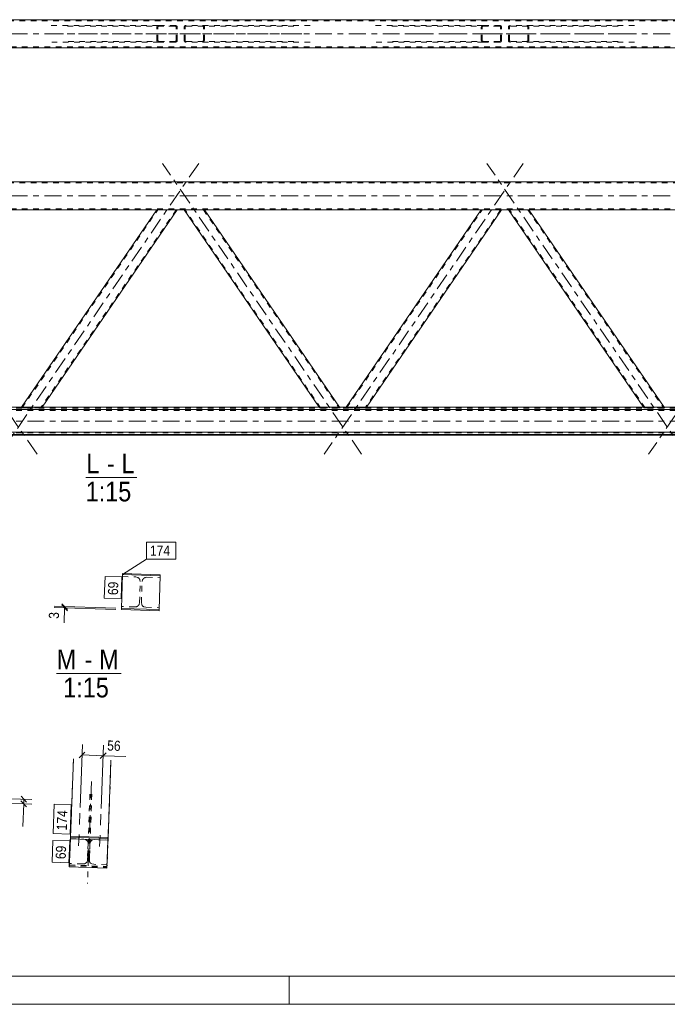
# Model space of a CAD drawing. Header units: millimetres. Extents: x 0 to 914, y 0 to 420.
# Tile 3 of 16: x 236 to 351, y 0 to 175. Entities that reach past the tile are written whole.
import ezdxf

# ---------------------------------------------------------------- set-up
doc = ezdxf.new("R2010")
doc.units = ezdxf.units.MM
for name, pattern in [('XKITLINE00', [0]), ('XKITLINE01', [4, 1, -1, 1, -1]), ('XKITLINE02', [4, 2, -2]), ('XKITLINE03', [6, 3, -1, 1, -1])]:
    doc.linetypes.add(name, pattern=pattern)
for name, color, linetype, lineweight in [('Arkusz rysunku', 3, 'Continuous', 0), ('Element', 2, 'Continuous', 0), ('Inny typ obiektu', 7, 'Continuous', 0), ('Wymiar', 4, 'Continuous', 0), ('Znak elementu', 2, 'Continuous', 0), ('Śruba', 3, 'Continuous', 0)]:
    doc.layers.add(name, color=color, linetype=linetype, lineweight=lineweight)
doc.styles.add('ARIAL', font='ARIAL.TTF')

msp = doc.modelspace()

# ---------------------------------------------------------------- linework, layer by layer
at = {"layer": 'Arkusz rysunku', "linetype": 'XKITLINE00', "lineweight": 0}
for p, q in [((5, 5), (909, 5)), ((284, 0), (284, 5)), ((0, 0), (914, 0))]:
    msp.add_line(p, q, dxfattribs=at)
at = {"layer": 'Element', "linetype": 'XKITLINE00', "lineweight": 0}
for p, q in [((617.17, 174.76), (142.62, 174.76)), ((142.62, 169.76), (617.17, 169.76)), ((142.62, 146.01), (617.17, 146.01)), ((609.55, 141.01), (150.23, 141.01)), ((260.52, 141.01), (236.54, 105.96)), ((264.16, 141.01), (240.18, 105.96)), ((289.35, 105.96), (265.37, 141.01)), ((292.98, 105.96), (269, 141.01)), ((318.09, 141.01), (294.11, 105.96)), ((321.72, 141.01), (297.74, 105.96)), ((346.91, 105.96), (322.93, 141.01)), ((350.55, 105.96), (326.57, 141.01)), ((109.58, 105.56), (658.28, 105.56)), ((125.78, 105.96), (658.28, 105.96)), ((109.58, 101.56), (658.28, 101.56)), ((109.58, 101.16), (658.28, 101.16)), ((109.58, 101.01), (658.28, 101.01)), ((254.28, 70.26), (254.47, 76.26)), ((261.14, 76.25), (254.47, 76.46)), ((254.47, 76.46), (254.47, 76.26)), ((254.47, 76.26), (261.13, 76.05)), ((261.13, 76.05), (260.94, 70.05)), ((261.14, 76.25), (261.13, 76.05)), ((254.28, 70.26), (254.27, 70.06)), ((254.27, 70.06), (260.94, 69.85)), ((260.94, 70.05), (254.28, 70.26)), ((260.94, 70.05), (260.94, 69.85)), ((245.75, 43.56), (245.22, 29.68)), ((252.41, 43.31), (251.89, 29.43)), ((245.23, 29.85), (251.89, 29.59)), ((245.21, 29.38), (245.02, 24.43)), ((245.22, 29.68), (245.21, 29.38)), ((245.21, 29.38), (251.87, 29.13)), ((251.89, 29.43), (245.22, 29.68)), ((251.87, 29.13), (251.69, 24.18)), ((251.87, 29.13), (251.89, 29.43)), ((245.02, 24.43), (251.69, 24.18))]:
    msp.add_line(p, q, dxfattribs=at)
at = {"layer": 'Element', "linetype": 'XKITLINE01', "lineweight": 0}
for p, q in [((617.17, 174.56), (142.62, 174.56)), ((241.79, 173.76), (260.89, 173.76)), ((244.7, 173.61), (263.79, 173.61)), ((260.55, 173.58), (260.52, 173.46)), ((260.52, 171.06), (260.52, 173.46)), ((260.63, 173.68), (260.55, 173.58)), ((260.75, 173.74), (260.63, 173.68)), ((260.7, 173.46), (260.72, 173.52)), ((260.71, 171.06), (260.7, 173.46)), ((260.72, 173.52), (260.76, 173.57)), ((260.89, 173.76), (260.75, 173.74)), ((260.76, 173.57), (260.82, 173.6)), ((260.82, 173.6), (260.89, 173.61)), ((260.89, 173.76), (263.79, 173.76)), ((263.79, 173.61), (260.89, 173.61)), ((263.93, 173.74), (263.79, 173.76)), ((263.79, 173.61), (263.86, 173.6)), ((263.86, 173.6), (263.92, 173.57)), ((263.92, 173.57), (263.96, 173.52)), ((264.05, 173.68), (263.93, 173.74)), ((263.96, 173.52), (263.98, 173.46)), ((263.98, 171.06), (263.98, 173.46)), ((264.13, 173.58), (264.05, 173.68)), ((264.16, 173.46), (264.13, 173.58)), ((264.16, 171.06), (264.16, 173.46)), ((265.4, 173.58), (265.37, 173.46)), ((265.37, 171.06), (265.37, 173.46)), ((265.47, 173.68), (265.4, 173.58)), ((265.59, 173.74), (265.47, 173.68)), ((265.55, 173.46), (265.56, 173.52)), ((265.55, 171.06), (265.55, 173.46)), ((265.56, 173.52), (265.6, 173.57)), ((265.73, 173.76), (265.59, 173.74)), ((265.6, 173.57), (265.66, 173.6)), ((265.66, 173.6), (265.73, 173.61)), ((287.74, 173.76), (265.73, 173.76)), ((284.83, 173.61), (265.73, 173.61)), ((268.78, 173.74), (268.64, 173.76)), ((268.64, 173.61), (268.71, 173.6)), ((268.71, 173.6), (268.77, 173.57)), ((268.77, 173.57), (268.81, 173.52)), ((268.9, 173.68), (268.78, 173.74)), ((268.81, 173.52), (268.82, 173.46)), ((268.82, 171.06), (268.82, 173.46)), ((268.98, 173.58), (268.9, 173.68)), ((269, 173.46), (268.98, 173.58)), ((269, 171.06), (269, 173.46)), ((299.36, 173.76), (318.45, 173.76)), ((302.26, 173.61), (321.36, 173.61)), ((318.12, 173.58), (318.09, 173.46)), ((318.09, 171.06), (318.09, 173.46)), ((318.2, 173.68), (318.12, 173.58)), ((318.31, 173.74), (318.2, 173.68)), ((318.27, 173.46), (318.28, 173.52)), ((318.27, 171.06), (318.27, 173.46)), ((318.28, 173.52), (318.32, 173.57)), ((318.45, 173.76), (318.31, 173.74)), ((318.32, 173.57), (318.38, 173.6)), ((318.38, 173.6), (318.45, 173.61)), ((318.45, 173.76), (321.36, 173.76)), ((321.36, 173.61), (318.45, 173.61)), ((321.5, 173.74), (321.36, 173.76)), ((321.36, 173.61), (321.43, 173.6)), ((321.43, 173.6), (321.49, 173.57)), ((321.49, 173.57), (321.53, 173.52)), ((321.62, 173.68), (321.5, 173.74)), ((321.53, 173.52), (321.54, 173.46)), ((321.54, 171.06), (321.54, 173.46)), ((321.7, 173.58), (321.62, 173.68)), ((321.72, 173.46), (321.7, 173.58)), ((321.72, 171.06), (321.72, 173.46)), ((322.96, 173.58), (322.93, 173.46)), ((322.93, 171.06), (322.93, 173.46)), ((323.04, 173.68), (322.96, 173.58)), ((323.16, 173.74), (323.04, 173.68)), ((323.12, 173.46), (323.13, 173.52)), ((323.12, 171.06), (323.12, 173.46)), ((323.13, 173.52), (323.17, 173.57)), ((323.3, 173.76), (323.16, 173.74)), ((323.17, 173.57), (323.23, 173.6)), ((323.23, 173.6), (323.3, 173.61)), ((345.3, 173.76), (323.3, 173.76)), ((342.39, 173.61), (323.3, 173.61)), ((326.34, 173.74), (326.21, 173.76)), ((326.21, 173.61), (326.27, 173.6)), ((326.27, 173.6), (326.33, 173.57)), ((326.33, 173.57), (326.37, 173.52)), ((326.46, 173.68), (326.34, 173.74)), ((326.37, 173.52), (326.39, 173.46)), ((326.39, 171.06), (326.39, 173.46)), ((326.54, 173.58), (326.46, 173.68)), ((326.57, 173.46), (326.54, 173.58)), ((326.57, 171.06), (326.57, 173.46)), ((142.62, 169.96), (617.17, 169.96)), ((260.89, 170.76), (241.79, 170.76)), ((263.8, 170.91), (244.7, 170.91)), ((260.52, 171.06), (260.55, 170.95)), ((260.55, 170.95), (260.63, 170.85)), ((260.63, 170.85), (260.75, 170.79)), ((260.72, 171.01), (260.71, 171.06)), ((260.76, 170.96), (260.72, 171.01)), ((260.75, 170.79), (260.89, 170.76)), ((260.82, 170.93), (260.76, 170.96)), ((260.89, 170.91), (260.82, 170.93)), ((260.89, 170.91), (263.8, 170.91)), ((263.8, 170.76), (260.89, 170.76)), ((263.86, 170.93), (263.8, 170.91)), ((263.8, 170.76), (263.93, 170.79)), ((263.92, 170.96), (263.86, 170.93)), ((263.96, 171.01), (263.92, 170.96)), ((263.93, 170.79), (264.05, 170.85)), ((263.98, 171.06), (263.96, 171.01)), ((264.05, 170.85), (264.13, 170.95)), ((264.13, 170.95), (264.16, 171.06)), ((265.37, 171.06), (265.39, 170.95)), ((265.39, 170.95), (265.47, 170.85)), ((265.47, 170.85), (265.59, 170.79)), ((265.56, 171.01), (265.55, 171.06)), ((265.6, 170.96), (265.56, 171.01)), ((265.59, 170.79), (265.73, 170.76)), ((265.66, 170.93), (265.6, 170.96)), ((265.73, 170.91), (265.66, 170.93)), ((284.83, 170.91), (265.73, 170.91)), ((287.74, 170.76), (265.73, 170.76)), ((268.71, 170.93), (268.64, 170.91)), ((268.64, 170.76), (268.78, 170.79)), ((268.77, 170.96), (268.71, 170.93)), ((268.81, 171.01), (268.77, 170.96)), ((268.78, 170.79), (268.9, 170.85)), ((268.82, 171.06), (268.81, 171.01)), ((268.9, 170.85), (268.97, 170.95)), ((268.97, 170.95), (269, 171.06)), ((318.45, 170.76), (299.36, 170.76)), ((321.36, 170.91), (302.26, 170.91)), ((318.09, 171.06), (318.12, 170.95)), ((318.12, 170.95), (318.2, 170.85)), ((318.2, 170.85), (318.31, 170.79)), ((318.29, 171.01), (318.27, 171.06)), ((318.32, 170.96), (318.29, 171.01)), ((318.31, 170.79), (318.45, 170.76)), ((318.38, 170.93), (318.32, 170.96)), ((318.45, 170.91), (318.38, 170.93)), ((318.45, 170.91), (321.36, 170.91)), ((321.36, 170.76), (318.45, 170.76)), ((321.43, 170.93), (321.36, 170.91)), ((321.36, 170.76), (321.5, 170.79)), ((321.49, 170.96), (321.43, 170.93)), ((321.53, 171.01), (321.49, 170.96)), ((321.5, 170.79), (321.62, 170.85)), ((321.54, 171.06), (321.53, 171.01)), ((321.62, 170.85), (321.7, 170.95)), ((321.7, 170.95), (321.72, 171.06)), ((322.93, 171.06), (322.96, 170.95)), ((322.96, 170.95), (323.04, 170.85)), ((323.04, 170.85), (323.16, 170.79)), ((323.13, 171.01), (323.12, 171.06)), ((323.17, 170.96), (323.13, 171.01)), ((323.16, 170.79), (323.3, 170.76)), ((323.23, 170.93), (323.17, 170.96)), ((323.3, 170.91), (323.23, 170.93)), ((342.39, 170.91), (323.3, 170.91)), ((345.3, 170.76), (323.3, 170.76)), ((326.27, 170.93), (326.2, 170.91)), ((326.2, 170.76), (326.34, 170.79)), ((326.33, 170.96), (326.27, 170.93)), ((326.37, 171.01), (326.33, 170.96)), ((326.34, 170.79), (326.46, 170.85)), ((326.39, 171.06), (326.37, 171.01)), ((326.46, 170.85), (326.54, 170.95)), ((326.54, 170.95), (326.57, 171.06)), ((617.17, 145.81), (142.62, 145.81)), ((142.62, 141.21), (617.17, 141.21)), ((236.64, 105.85), (260.7, 141)), ((263.98, 141), (239.92, 105.85)), ((260.52, 141), (260.52, 141.01)), ((260.52, 141.01), (260.55, 141.01)), ((260.55, 141), (260.52, 141)), ((260.55, 141.01), (260.63, 141.01)), ((260.63, 141), (260.55, 141)), ((260.63, 141.01), (260.75, 141.01)), ((260.75, 141), (260.63, 141)), ((260.7, 141), (260.71, 141.01)), ((260.7, 141), (260.72, 141)), ((260.72, 141.01), (260.71, 141.01)), ((260.76, 141.01), (260.72, 141.01)), ((260.72, 141), (260.76, 141)), ((260.75, 141.01), (260.89, 141.01)), ((260.89, 141), (260.75, 141)), ((260.82, 141.01), (260.76, 141.01)), ((260.76, 141), (260.82, 141)), ((263.86, 141.01), (260.82, 141.01)), ((263.86, 141), (260.82, 141)), ((260.89, 141.01), (263.8, 141.01)), ((260.89, 141), (263.79, 141)), ((263.93, 141), (263.79, 141)), ((263.8, 141.01), (263.93, 141.01)), ((263.92, 141.01), (263.86, 141.01)), ((263.86, 141), (263.92, 141)), ((263.96, 141.01), (263.92, 141.01)), ((263.92, 141), (263.96, 141)), ((263.93, 141.01), (264.05, 141.01)), ((264.05, 141), (263.93, 141)), ((263.98, 141.01), (263.96, 141.01)), ((263.96, 141), (263.98, 141)), ((263.98, 141.01), (263.98, 141)), ((264.05, 141.01), (264.13, 141.01)), ((264.13, 141), (264.05, 141)), ((264.13, 141.01), (264.16, 141.01)), ((264.16, 141), (264.13, 141)), ((264.16, 141), (264.16, 141.01)), ((265.37, 141.01), (265.39, 141.01)), ((265.4, 141), (265.37, 141)), ((265.39, 141.01), (265.47, 141.01)), ((265.47, 141), (265.4, 141)), ((265.47, 141.01), (265.59, 141.01)), ((265.59, 141), (265.47, 141)), ((289.61, 105.85), (265.55, 141.01)), ((265.56, 141.01), (265.55, 141.01)), ((265.55, 141), (265.56, 141)), ((265.6, 141.01), (265.56, 141.01)), ((265.56, 141), (265.6, 141)), ((265.59, 141.01), (265.73, 141.01)), ((265.73, 141), (265.59, 141)), ((265.66, 141.01), (265.6, 141.01)), ((265.6, 141), (265.66, 141)), ((268.71, 141.01), (265.66, 141.01)), ((268.71, 141), (265.66, 141)), ((265.73, 141.01), (268.64, 141.01)), ((265.73, 141), (268.64, 141)), ((268.64, 141.01), (268.78, 141.01)), ((268.78, 141), (268.64, 141)), ((268.77, 141.01), (268.71, 141.01)), ((268.71, 141), (268.77, 141)), ((268.81, 141.01), (268.77, 141.01)), ((268.77, 141), (268.81, 141)), ((268.78, 141.01), (268.9, 141.01)), ((268.9, 141), (268.78, 141)), ((268.82, 141.01), (268.81, 141.01)), ((268.81, 141), (268.82, 141)), ((268.82, 141.01), (268.82, 141)), ((268.82, 141), (292.88, 105.85)), ((268.9, 141.01), (268.97, 141.01)), ((268.98, 141), (268.9, 141)), ((268.97, 141.01), (269, 141.01)), ((269, 141), (268.98, 141)), ((269, 141), (269, 141.01)), ((294.21, 105.85), (318.27, 141)), ((321.54, 141), (297.48, 105.85)), ((318.09, 141), (318.09, 141.01)), ((318.09, 141.01), (318.12, 141.01)), ((318.12, 141), (318.09, 141)), ((318.12, 141.01), (318.2, 141.01)), ((318.2, 141), (318.12, 141)), ((318.2, 141.01), (318.31, 141.01)), ((318.31, 141), (318.2, 141)), ((318.27, 141), (318.27, 141.01)), ((318.29, 141.01), (318.27, 141.01)), ((318.27, 141), (318.28, 141)), ((318.28, 141), (318.32, 141)), ((318.32, 141.01), (318.29, 141.01)), ((318.31, 141.01), (318.45, 141.01)), ((318.45, 141), (318.31, 141)), ((318.38, 141.01), (318.32, 141.01)), ((318.32, 141), (318.38, 141)), ((321.43, 141.01), (318.38, 141.01)), ((321.43, 141), (318.38, 141)), ((318.45, 141.01), (321.36, 141.01)), ((318.45, 141), (321.36, 141)), ((321.36, 141.01), (321.5, 141.01)), ((321.5, 141), (321.36, 141)), ((321.49, 141.01), (321.43, 141.01)), ((321.43, 141), (321.49, 141)), ((321.53, 141.01), (321.49, 141.01)), ((321.49, 141), (321.53, 141)), ((321.5, 141.01), (321.62, 141.01)), ((321.62, 141), (321.5, 141)), ((321.54, 141.01), (321.53, 141.01)), ((321.53, 141), (321.54, 141)), ((321.54, 141.01), (321.54, 141)), ((321.62, 141.01), (321.7, 141.01)), ((321.7, 141), (321.62, 141)), ((321.7, 141.01), (321.72, 141.01)), ((321.72, 141), (321.7, 141)), ((321.72, 141), (321.72, 141.01)), ((322.93, 141.01), (322.96, 141.01)), ((322.96, 141), (322.93, 141)), ((322.96, 141.01), (323.04, 141.01)), ((323.04, 141), (322.96, 141)), ((323.04, 141.01), (323.16, 141.01)), ((323.16, 141), (323.04, 141)), ((347.18, 105.85), (323.12, 141.01)), ((323.13, 141.01), (323.12, 141.01)), ((323.12, 141), (323.13, 141)), ((323.17, 141.01), (323.13, 141.01)), ((323.13, 141), (323.17, 141)), ((323.16, 141.01), (323.3, 141.01)), ((323.3, 141), (323.16, 141)), ((323.23, 141.01), (323.17, 141.01)), ((323.17, 141), (323.23, 141)), ((326.27, 141.01), (323.23, 141.01)), ((326.27, 141), (323.23, 141)), ((323.3, 141.01), (326.2, 141.01)), ((323.3, 141), (326.21, 141)), ((326.2, 141.01), (326.34, 141.01)), ((326.34, 141), (326.21, 141)), ((326.33, 141.01), (326.27, 141.01)), ((326.27, 141), (326.33, 141)), ((326.37, 141.01), (326.33, 141.01)), ((326.33, 141), (326.37, 141)), ((326.34, 141.01), (326.46, 141.01)), ((326.46, 141), (326.34, 141)), ((326.39, 141.01), (326.37, 141.01)), ((326.37, 141), (326.39, 141)), ((326.39, 141.01), (326.39, 141)), ((326.39, 141), (350.45, 105.85)), ((326.46, 141.01), (326.54, 141.01)), ((326.54, 141), (326.46, 141)), ((326.54, 141.01), (326.57, 141.01)), ((326.57, 141), (326.54, 141)), ((326.57, 141), (326.57, 141.01)), ((109.58, 105.81), (658.28, 105.81)), ((109.58, 105.46), (658.28, 105.46)), ((109.58, 105.41), (658.28, 105.41)), ((236.46, 105.85), (236.51, 105.92)), ((236.46, 105.85), (236.49, 105.84)), ((236.49, 105.84), (236.56, 105.84)), ((236.54, 105.96), (236.51, 105.92)), ((236.54, 105.92), (236.51, 105.92)), ((236.63, 105.93), (236.54, 105.92)), ((236.56, 105.84), (236.68, 105.84)), ((236.74, 105.93), (236.63, 105.93)), ((236.64, 105.85), (236.7, 105.92)), ((236.66, 105.84), (236.64, 105.85)), ((236.69, 105.84), (236.66, 105.84)), ((236.68, 105.84), (236.82, 105.84)), ((236.75, 105.84), (236.69, 105.84)), ((236.7, 105.92), (236.71, 105.92)), ((236.71, 105.92), (236.75, 105.92)), ((236.88, 105.93), (236.74, 105.93)), ((236.75, 105.92), (236.81, 105.93)), ((236.82, 105.84), (236.75, 105.84)), ((236.81, 105.93), (236.88, 105.93)), ((236.82, 105.84), (239.73, 105.84)), ((236.82, 105.84), (239.73, 105.84)), ((236.88, 105.93), (239.79, 105.93)), ((236.88, 105.93), (239.79, 105.93)), ((239.8, 105.84), (239.73, 105.84)), ((239.73, 105.84), (239.87, 105.84)), ((239.79, 105.93), (239.86, 105.93)), ((239.93, 105.93), (239.79, 105.93)), ((239.86, 105.84), (239.8, 105.84)), ((239.86, 105.93), (239.92, 105.92)), ((239.9, 105.84), (239.86, 105.84)), ((239.87, 105.84), (239.99, 105.84)), ((239.92, 105.85), (239.9, 105.84)), ((239.92, 105.85), (239.97, 105.92)), ((239.92, 105.92), (239.95, 105.92)), ((240.05, 105.93), (239.93, 105.93)), ((239.95, 105.92), (239.97, 105.92)), ((239.99, 105.84), (240.07, 105.84)), ((240.12, 105.92), (240.05, 105.93)), ((240.07, 105.84), (240.1, 105.85)), ((240.15, 105.92), (240.1, 105.85)), ((240.15, 105.92), (240.12, 105.92)), ((240.18, 105.96), (240.15, 105.92)), ((289.43, 105.85), (289.35, 105.96)), ((289.4, 105.92), (289.38, 105.92)), ((289.48, 105.93), (289.4, 105.92)), ((289.43, 105.85), (289.46, 105.84)), ((289.46, 105.84), (289.54, 105.84)), ((289.6, 105.93), (289.48, 105.93)), ((289.54, 105.84), (289.66, 105.84)), ((289.56, 105.92), (289.57, 105.92)), ((289.57, 105.92), (289.61, 105.92)), ((289.73, 105.93), (289.6, 105.93)), ((289.61, 105.92), (289.67, 105.93)), ((289.63, 105.84), (289.61, 105.85)), ((289.67, 105.84), (289.63, 105.84)), ((289.66, 105.84), (289.8, 105.84)), ((289.67, 105.93), (289.74, 105.93)), ((289.73, 105.84), (289.67, 105.84)), ((289.73, 105.93), (292.64, 105.93)), ((289.8, 105.84), (289.73, 105.84)), ((289.74, 105.93), (292.65, 105.93)), ((289.8, 105.84), (292.7, 105.84)), ((289.8, 105.84), (292.71, 105.84)), ((292.78, 105.93), (292.64, 105.93)), ((292.65, 105.93), (292.72, 105.93)), ((292.77, 105.84), (292.7, 105.84)), ((292.71, 105.84), (292.85, 105.84)), ((292.72, 105.93), (292.77, 105.92)), ((292.77, 105.92), (292.82, 105.92)), ((292.83, 105.84), (292.77, 105.84)), ((292.9, 105.93), (292.78, 105.93)), ((292.82, 105.92), (292.83, 105.92)), ((292.87, 105.84), (292.83, 105.84)), ((292.85, 105.84), (292.96, 105.84)), ((292.88, 105.85), (292.87, 105.84)), ((292.98, 105.92), (292.9, 105.93)), ((292.96, 105.84), (293.04, 105.84)), ((293.06, 105.85), (292.98, 105.96)), ((293.01, 105.92), (292.98, 105.92)), ((293.04, 105.84), (293.06, 105.85)), ((294.03, 105.85), (294.08, 105.92)), ((294.03, 105.85), (294.05, 105.84)), ((294.05, 105.84), (294.13, 105.84)), ((294.11, 105.96), (294.08, 105.92)), ((294.11, 105.92), (294.08, 105.92)), ((294.19, 105.93), (294.11, 105.92)), ((294.13, 105.84), (294.25, 105.84)), ((294.31, 105.93), (294.19, 105.93)), ((294.21, 105.85), (294.26, 105.92)), ((294.22, 105.84), (294.21, 105.85)), ((294.26, 105.84), (294.22, 105.84)), ((294.25, 105.84), (294.39, 105.84)), ((294.26, 105.92), (294.28, 105.92)), ((294.32, 105.84), (294.26, 105.84)), ((294.28, 105.92), (294.32, 105.92)), ((294.45, 105.93), (294.31, 105.93)), ((294.32, 105.92), (294.38, 105.93)), ((294.39, 105.84), (294.32, 105.84)), ((294.38, 105.93), (294.45, 105.93)), ((294.39, 105.84), (297.3, 105.84)), ((294.39, 105.84), (297.29, 105.84)), ((294.45, 105.93), (297.35, 105.93)), ((294.45, 105.93), (297.36, 105.93)), ((297.29, 105.84), (297.43, 105.84)), ((297.37, 105.84), (297.3, 105.84)), ((297.35, 105.93), (297.42, 105.93)), ((297.5, 105.93), (297.36, 105.93)), ((297.43, 105.84), (297.37, 105.84)), ((297.42, 105.93), (297.48, 105.92)), ((297.47, 105.84), (297.43, 105.84)), ((297.43, 105.84), (297.55, 105.84)), ((297.48, 105.85), (297.47, 105.84)), ((297.48, 105.85), (297.53, 105.92)), ((297.48, 105.92), (297.52, 105.92)), ((297.61, 105.93), (297.5, 105.93)), ((297.52, 105.92), (297.53, 105.92)), ((297.55, 105.84), (297.63, 105.84)), ((297.69, 105.92), (297.61, 105.93)), ((297.63, 105.84), (297.66, 105.85)), ((297.72, 105.92), (297.66, 105.85)), ((297.72, 105.92), (297.69, 105.92)), ((297.74, 105.96), (297.72, 105.92)), ((346.99, 105.85), (346.91, 105.96)), ((346.97, 105.92), (346.94, 105.92)), ((347.04, 105.93), (346.97, 105.92)), ((346.99, 105.85), (347.02, 105.84)), ((347.02, 105.84), (347.11, 105.84)), ((347.16, 105.93), (347.04, 105.93)), ((347.11, 105.84), (347.23, 105.84)), ((347.12, 105.92), (347.14, 105.92)), ((347.14, 105.92), (347.18, 105.92)), ((347.3, 105.93), (347.16, 105.93)), ((347.18, 105.92), (347.23, 105.93)), ((347.19, 105.84), (347.18, 105.85)), ((347.23, 105.84), (347.19, 105.84)), ((347.23, 105.93), (347.3, 105.93)), ((347.29, 105.84), (347.23, 105.84)), ((347.23, 105.84), (347.36, 105.84)), ((347.36, 105.84), (347.29, 105.84)), ((347.3, 105.93), (350.21, 105.93)), ((347.3, 105.93), (350.21, 105.93)), ((347.36, 105.84), (350.27, 105.84)), ((347.36, 105.84), (350.27, 105.84)), ((350.21, 105.93), (350.28, 105.93)), ((350.35, 105.93), (350.21, 105.93)), ((350.34, 105.84), (350.27, 105.84)), ((350.27, 105.84), (350.41, 105.84)), ((350.28, 105.93), (350.34, 105.92)), ((350.34, 105.92), (350.38, 105.92)), ((350.4, 105.84), (350.34, 105.84)), ((350.47, 105.93), (350.35, 105.93)), ((350.38, 105.92), (350.4, 105.92)), ((350.44, 105.84), (350.4, 105.84)), ((350.41, 105.84), (350.53, 105.84)), ((350.45, 105.85), (350.44, 105.84)), ((350.55, 105.92), (350.47, 105.93)), ((350.53, 105.84), (350.6, 105.84)), ((350.63, 105.85), (350.55, 105.96)), ((350.58, 105.92), (350.55, 105.92)), ((350.6, 105.84), (350.63, 105.85)), ((109.58, 101.51), (658.28, 101.51)), ((109.58, 101.41), (658.28, 101.41)), ((254.47, 76.26), (254.46, 75.93)), ((254.46, 75.93), (256.82, 75.85)), ((256.82, 75.85), (257.13, 75.78)), ((257.55, 75.34), (257.6, 75.03)), ((257.93, 75.02), (258, 75.32)), ((258.45, 75.74), (258.75, 75.79)), ((258.75, 75.79), (261.12, 75.72)), ((261.13, 76.05), (261.12, 75.72)), ((257.48, 71.3), (257.6, 75.03)), ((257.81, 71.29), (257.93, 75.02)), ((254.29, 70.6), (254.28, 70.26)), ((256.65, 70.52), (254.29, 70.6)), ((256.96, 70.57), (256.65, 70.52)), ((257.48, 71.3), (257.41, 70.99)), ((257.86, 70.98), (257.81, 71.29)), ((258.59, 70.46), (258.28, 70.53)), ((258.59, 70.46), (260.95, 70.39)), ((260.95, 70.39), (260.94, 70.05)), ((245.73, 42.91), (245.21, 29.41)), ((252.39, 42.66), (251.88, 29.15)), ((248.68, 37.3), (248.24, 25.55)), ((249.02, 37.29), (248.57, 25.54)), ((245.46, 35.81), (245.03, 24.57)), ((245.48, 36.46), (245.05, 25.01)), ((252.12, 35.56), (251.69, 24.32)), ((252.14, 36.2), (251.71, 24.76)), ((245.22, 29.68), (245.04, 24.73)), ((245.21, 29.41), (245.22, 29.68)), ((245.21, 29.41), (247.58, 29.32)), ((247.58, 29.32), (247.88, 29.26)), ((247.88, 29.26), (248.14, 29.1)), ((248.14, 29.1), (248.3, 28.88)), ((248.24, 25.55), (248.35, 28.63)), ((248.3, 28.88), (248.35, 28.63)), ((248.57, 25.54), (248.69, 28.61)), ((248.69, 28.61), (248.76, 28.86)), ((248.76, 28.86), (248.94, 29.07)), ((248.94, 29.07), (249.2, 29.21)), ((249.2, 29.21), (249.51, 29.24)), ((249.51, 29.24), (251.88, 29.15)), ((251.89, 29.43), (251.7, 24.48)), ((251.88, 29.15), (251.89, 29.43)), ((245.02, 24.43), (245.04, 24.73)), ((245.05, 25.01), (245.03, 24.57)), ((245.03, 24.57), (251.69, 24.32)), ((245.04, 24.73), (251.7, 24.48)), ((247.41, 24.92), (245.05, 25.01)), ((247.72, 24.96), (247.41, 24.92)), ((247.98, 25.09), (247.72, 24.96)), ((248.16, 25.3), (247.98, 25.09)), ((248.24, 25.55), (248.16, 25.3)), ((248.62, 25.28), (248.57, 25.54)), ((248.78, 25.06), (248.62, 25.28)), ((249.04, 24.91), (248.78, 25.06)), ((249.34, 24.85), (249.04, 24.91)), ((251.71, 24.76), (249.34, 24.85)), ((251.69, 24.32), (251.71, 24.76)), ((251.7, 24.48), (251.69, 24.18))]:
    msp.add_line(p, q, dxfattribs=at)
at = {"layer": 'Element', "linetype": 'XKITLINE03', "lineweight": 0}
for p, q in [((132.62, 172.26), (627.17, 172.26)), ((267.99, 172.26), (243.24, 172.26)), ((286.28, 172.26), (261.54, 172.26)), ((325.55, 172.26), (300.81, 172.26)), ((343.85, 172.26), (319.1, 172.26)), ((239.3, 97.63), (203.97, 149.26)), ((267.99, 149.26), (232.66, 97.63)), ((296.87, 97.63), (261.54, 149.26)), ((325.55, 149.26), (290.22, 97.63)), ((354.43, 97.63), (319.1, 149.26)), ((383.12, 149.26), (347.79, 97.63)), ((132.62, 143.51), (627.17, 143.51)), ((99.58, 103.49), (668.28, 103.49)), ((257.7, 73.16), (257.7, 73.16)), ((248.93, 39.56), (248.25, 21.44))]:
    msp.add_line(p, q, dxfattribs=at)
at = {"layer": 'Element', "linetype": 'XKITLINE01', "lineweight": 0}
for centre, start, end in [((256.8, 75.05), 20.7018, 65.7018), ((258.73, 74.99), 110.7018, 155.7018), ((256.68, 71.32), 290.7018, 335.7018), ((258.61, 71.26), 200.7018, 245.7018)]:
    msp.add_arc(centre, 0.8, start, end, dxfattribs=at)
at = {"layer": 'Inny typ obiektu', "linetype": 'XKITLINE00', "lineweight": 0}
for p, q in [((247.92, 93.51), (257, 93.51)), ((242.77, 58.72), (254.2, 58.72))]:
    msp.add_line(p, q, dxfattribs=at)
at = {"layer": 'Wymiar', "linetype": 'XKITLINE00', "lineweight": 0}
for p, q in [((253.27, 70.09), (242.33, 70.44)), ((253.28, 70.29), (242.34, 70.64)), ((243.7, 71.1), (244.69, 70.05)), ((243.7, 70.9), (244.68, 69.85)), ((244.19, 70.38), (244.1, 67.7)), ((244.19, 70.38), (244.1, 67.7)), ((244.19, 70.38), (244.19, 70.58)), ((246.92, 34.91), (247.34, 46.12)), ((250.65, 34.77), (251.07, 45.98)), ((247.8, 44.75), (246.74, 43.77)), ((247.27, 44.26), (251, 44.12)), ((251.53, 44.61), (250.47, 43.63)), ((251, 44.12), (255.02, 43.97)), ((251, 44.12), (255.02, 43.97)), ((236.46, 36.92), (237.45, 35.87)), ((227.71, 36.68), (238.39, 36.35)), ((227.71, 35.88), (238.37, 35.55)), ((236.43, 36.12), (237.42, 35.07)), ((236.93, 35.59), (236.8, 31.58)), ((236.93, 35.59), (236.8, 31.58)), ((236.93, 35.59), (236.95, 36.39))]:
    msp.add_line(p, q, dxfattribs=at)
at = {"layer": 'Znak elementu', "linetype": 'XKITLINE00', "lineweight": 0}
for p, q in [((258.72, 82.01), (263.92, 82.01)), ((258.72, 79.01), (258.72, 82.01)), ((263.92, 79.01), (263.92, 82.01)), ((254.47, 76.27), (258.72, 79.01)), ((258.72, 79.01), (263.92, 79.01)), ((251.23, 72.09), (251.36, 75.96)), ((254.35, 75.86), (251.36, 75.96)), ((254.23, 72), (254.35, 75.86)), ((254.23, 72), (251.23, 72.09)), ((242.15, 30.33), (242.34, 35.53)), ((245.34, 35.41), (242.34, 35.53)), ((245.14, 30.21), (245.34, 35.41)), ((245.14, 30.21), (242.15, 30.33)), ((241.95, 25.23), (242.1, 29.1)), ((245.1, 28.99), (242.1, 29.1)), ((244.95, 25.12), (245.1, 28.99)), ((244.95, 25.12), (241.95, 25.23))]:
    msp.add_line(p, q, dxfattribs=at)
at = {"layer": 'Śruba', "linetype": 'XKITLINE02', "lineweight": 0}
for p, q in [((246.88, 33.91), (246.79, 31.71)), ((250.61, 33.77), (250.53, 31.57)), ((246.74, 30.15), (246.65, 27.95)), ((250.47, 30.01), (250.38, 27.81))]:
    msp.add_line(p, q, dxfattribs=at)

# ---------------------------------------------------------------- texts
at = {"layer": 'Inny typ obiektu', "style": 'ARIAL', "width": 0.85}
for s, p in [('L', (248.04, 94.26)), ('L', (254.28, 94.26)), ('-', (251.68, 94.26)), ('1:15', (247.92, 89.26)), ('M', (242.77, 59.47)), ('M', (250.31, 59.47)), ('-', (247.71, 59.47)), ('1:15', (243.94, 54.47))]:
    msp.add_text(s, height=3.5, dxfattribs=at).set_placement(p)
at = {"layer": 'Wymiar', "style": 'ARIAL', "width": 0.85}
for s, rotation, p in [('3', 88.2011, (243.17, 68.4)), ('56', -2.1772, (251.71, 45.05))]:
    msp.add_text(s, height=1.8, rotation=rotation, dxfattribs=at).set_placement(p)
at = {"layer": 'Znak elementu', "style": 'ARIAL', "width": 0.85}
msp.add_text('174', height=1.8, dxfattribs=at).set_placement((259.32, 79.61))
for s, rotation, p in [('69', 88.2011, (253.65, 72.61)), ('174', 87.823, (244.57, 30.84)), ('69', 87.823, (244.37, 25.74))]:
    msp.add_text(s, height=1.8, rotation=rotation, dxfattribs=at).set_placement(p)

doc.saveas('drawing.dxf')
